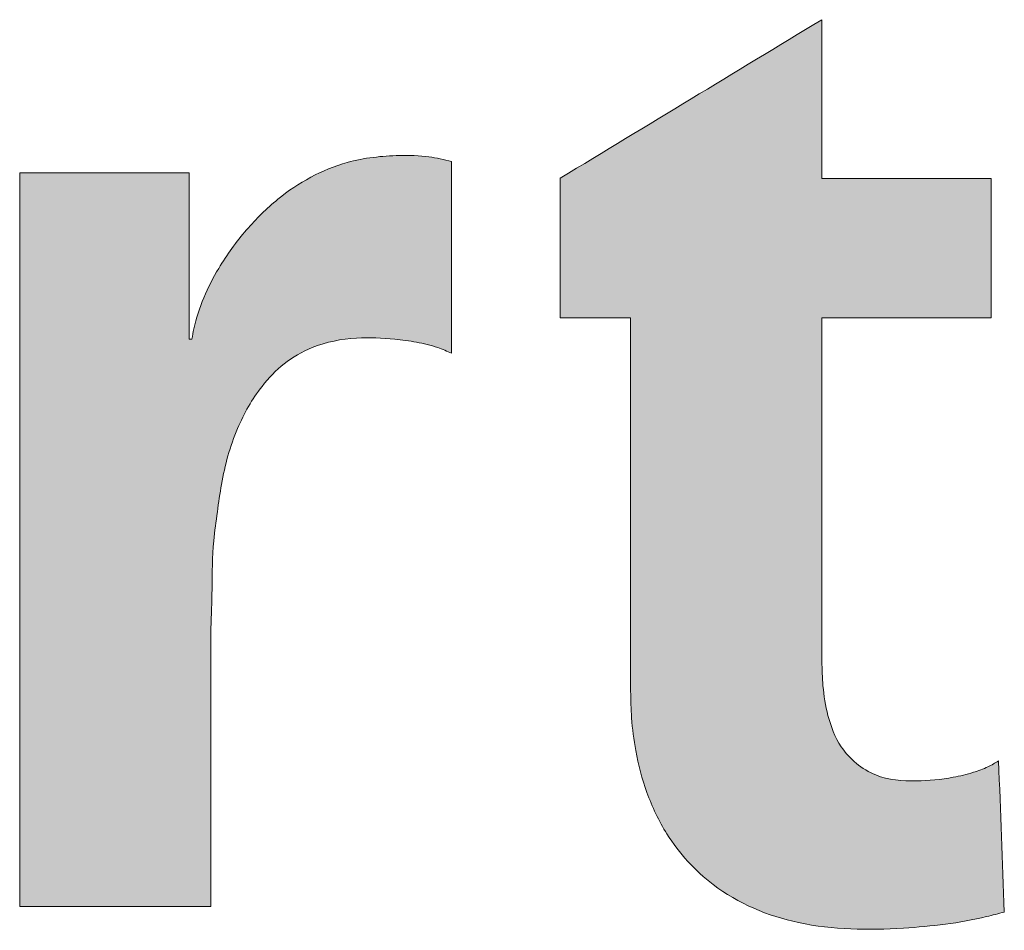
# Paper-space layout 'Hoja3' of a CAD drawing. Header units: millimetres. Extents: x 450 to 25135, y 150 to 17673.
# Tile 10 of 21: x 20425 to 20729, y 610 to 891. Entities that reach past the tile are written whole.
import ezdxf

# ---------------------------------------------------------------- set-up
doc = ezdxf.new("R2010")
doc.units = ezdxf.units.MM

# ---------------------------------------------------------------- blocks, each defined once
blk = doc.blocks.new('Bloque3')
at = {"linetype": 'Continuous', "ltscale": 35}
h = blk.add_hatch(color=7, dxfattribs=at)
edge = h.paths.add_edge_path(flags=0)
edge.add_line((1061.789384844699, 473.1353654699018), (1061.789384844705, 430.008468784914))
edge.add_line((1061.789384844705, 430.008468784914), (1083.550090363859, 430.008468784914))
edge.add_line((1083.550090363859, 430.008468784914), (1083.550090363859, 314.6929700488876))
edge.add_spline(control_points=[(1083.550090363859, 314.6929700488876), (1083.60635232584, 311.9276772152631), (1083.731228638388, 305.7899678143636), (1085.079817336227, 295.2271411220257), (1088.252246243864, 282.9839045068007), (1095.288367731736, 268.1811700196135), (1109.973912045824, 251.8934603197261), (1136.31686011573, 240.9127624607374), (1165.711620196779, 240.8119285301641), (1186.996447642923, 243.2187766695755), (1197.16002595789, 245.9597278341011), (1198.97358688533, 246.4488156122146)], knot_values=[1, 1, 1, 1, 1.0517859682, 1.1149416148, 1.1990389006, 1.2876412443, 1.4198409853, 1.6002565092, 1.8028997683, 1.9648299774, 2, 2, 2, 2], weights=[1, 1, 1, 1, 1, 1, 1, 1, 1, 1, 1, 1], degree=3, periodic=0)
edge.add_line((1198.97358688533, 246.4488156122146), (1197.2129428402, 293.1217382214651))
edge.add_spline(control_points=[(1197.2129428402, 293.1217382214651), (1196.130473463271, 292.4975253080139), (1193.660441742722, 291.0731656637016), (1188.946666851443, 289.3629170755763), (1181.580927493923, 287.5808227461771), (1171.454667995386, 286.5919161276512), (1158.485400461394, 287.5976919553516), (1148.27385877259, 296.0904765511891), (1144.283015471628, 306.7354513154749), (1142.821616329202, 315.7707538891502), (1142.681194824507, 321.4018018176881), (1142.617896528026, 323.9401291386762)], knot_values=[3, 3, 3, 3, 3.046638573, 3.1064221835, 3.1866053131, 3.3292551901, 3.4870892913, 3.658934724, 3.7896238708, 3.9051680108, 4, 4, 4, 4], weights=[1, 1, 1, 1, 1, 1, 1, 1, 1, 1, 1, 1], degree=3, periodic=0)
edge.add_line((1142.617896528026, 323.9401291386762), (1142.617896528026, 430.008468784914))
edge.add_line((1142.617896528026, 430.008468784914), (1194.948931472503, 430.008468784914))
edge.add_line((1194.948931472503, 430.008468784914), (1194.948931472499, 473.0591316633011))
edge.add_line((1194.948931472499, 473.0591316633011), (1142.617896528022, 473.0591316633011))
edge.add_line((1142.617896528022, 473.0591316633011), (1142.617896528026, 522.1001344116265))
edge.add_line((1142.617896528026, 522.1001344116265), (1061.789384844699, 473.1353654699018))
h = blk.add_hatch(color=7, dxfattribs=at)
edge = h.paths.add_edge_path(flags=0)
edge.add_line((894.8334194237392, 248.147673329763), (953.8927302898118, 248.147673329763))
edge.add_line((953.8927302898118, 248.147673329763), (953.8927302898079, 334.1462528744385))
edge.add_spline(control_points=[(953.8927302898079, 334.1462528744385), (954.0324952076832, 338.1627517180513), (954.3454107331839, 347.1551717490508), (954.3123060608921, 359.1883926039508), (955.8935892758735, 369.9341654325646), (957.4528431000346, 381.690361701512), (961.1225015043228, 395.203906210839), (968.2311433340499, 407.7311071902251), (976.2743036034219, 416.2466029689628), (986.1908155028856, 421.9251495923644), (998.1710900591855, 424.2299033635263), (1009.038628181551, 423.6277729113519), (1017.437394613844, 422.5904732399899), (1023.342562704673, 421.2013968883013), (1026.817544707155, 419.6865362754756), (1028.207472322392, 419.0806204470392)], knot_values=[0, 0, 0, 0, 0.0853450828, 0.1910765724, 0.2548287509, 0.3156026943, 0.4429814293, 0.5492431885, 0.6180032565, 0.6892624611, 0.7881560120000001, 0.8719983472, 0.9196240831, 0.9678511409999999, 1, 1, 1, 1], weights=[1, 1, 1, 1, 1, 1, 1, 1, 1, 1, 1, 1, 1, 1, 1, 1], degree=3, periodic=0)
edge.add_line((1028.207472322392, 419.0806204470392), (1028.207472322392, 478.3442527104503))
edge.add_spline(control_points=[(1028.207472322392, 478.3442527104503), (1025.902002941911, 478.8790520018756), (1020.631342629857, 480.1016860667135), (1009.755653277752, 480.3419976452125), (993.1166772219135, 478.5767853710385), (976.8138288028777, 469.4829254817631), (964.3621965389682, 457.1441048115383), (954.889356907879, 444.0348481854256), (949.5802613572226, 432.1768628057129), (948.2077197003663, 424.4855310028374), (948.0198407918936, 423.4327112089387)], knot_values=[2, 2, 2, 2, 2.0653618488, 2.1494273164, 2.2998360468, 2.5238180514, 2.6481689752, 2.7837910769, 2.9704044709, 3, 3, 3, 3], weights=[1, 1, 1, 1, 1, 1, 1, 1, 1, 1, 1], degree=3, periodic=0)
edge.add_line((948.0198407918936, 423.4327112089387), (948.0137289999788, 423.3984624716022))
edge.add_line((948.0137289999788, 423.3984624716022), (947.1644543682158, 423.3984624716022))
edge.add_line((947.1644543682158, 423.3984624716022), (947.164454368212, 474.8400660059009))
edge.add_line((947.164454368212, 474.8400660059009), (894.8334194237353, 474.8400660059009))
edge.add_line((894.8334194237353, 474.8400660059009), (894.8334194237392, 248.147673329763))
at = {"color": 8, "linetype": 'Continuous', "lineweight": 0, "ltscale": 35, "true_color": 0x808080}
for points in [[(1142.617896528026, 522.1001344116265), (1115.675059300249, 505.7785447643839), (1088.732222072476, 489.4569551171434), (1061.789384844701, 473.1353654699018)], [(1142.617896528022, 473.0591316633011), (1142.617896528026, 489.4061325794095), (1142.617896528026, 505.753133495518), (1142.617896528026, 522.1001344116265)], [(1028.207472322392, 419.0806204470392), (1028.207472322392, 438.8351645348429), (1028.207472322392, 458.5897086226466), (1028.207472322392, 478.3442527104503)], [(947.164454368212, 474.8400660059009), (929.7207760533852, 474.8400660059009), (912.2770977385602, 474.8400660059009), (894.8334194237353, 474.8400660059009)], [(894.8334194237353, 474.8400660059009), (894.8334194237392, 399.2759351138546), (894.8334194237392, 323.7118042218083), (894.8334194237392, 248.147673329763)], [(947.1644543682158, 423.3984624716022), (947.164454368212, 440.5456636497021), (947.164454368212, 457.692864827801), (947.164454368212, 474.8400660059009)], [(1061.789384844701, 473.1353654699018), (1061.789384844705, 458.7597332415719), (1061.789384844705, 444.3841010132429), (1061.789384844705, 430.008468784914)], [(1194.948931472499, 473.0591316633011), (1177.505253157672, 473.0591316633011), (1160.061574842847, 473.0591316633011), (1142.617896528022, 473.0591316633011)], [(1194.948931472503, 430.008468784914), (1194.948931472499, 444.358689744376), (1194.948931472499, 458.7089107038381), (1194.948931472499, 473.0591316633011)], [(1061.789384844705, 430.008468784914), (1069.04295335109, 430.008468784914), (1076.296521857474, 430.008468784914), (1083.550090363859, 430.008468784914)], [(1083.550090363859, 430.008468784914), (1083.550090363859, 391.5699692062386), (1083.550090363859, 353.1314696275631), (1083.550090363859, 314.6929700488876)], [(1142.617896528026, 323.9401291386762), (1142.617896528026, 359.2962423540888), (1142.617896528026, 394.6523555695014), (1142.617896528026, 430.008468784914)], [(1142.617896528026, 430.008468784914), (1160.061574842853, 430.008468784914), (1177.505253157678, 430.008468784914), (1194.948931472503, 430.008468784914)], [(948.0137289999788, 423.3984624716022), (947.7306374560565, 423.3984624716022), (947.4475459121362, 423.3984624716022), (947.1644543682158, 423.3984624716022)], [(948.0198407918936, 423.4327112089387), (948.0178035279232, 423.4212949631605), (948.015766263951, 423.4098787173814), (948.0137289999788, 423.3984624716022)], [(953.8927302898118, 248.147673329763), (953.8927302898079, 276.8138665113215), (953.8927302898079, 305.48005969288), (953.8927302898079, 334.1462528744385)], [(1198.97358688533, 246.4488156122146), (1198.386705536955, 262.0064564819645), (1197.799824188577, 277.5640973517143), (1197.2129428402, 293.1217382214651)], [(894.8334194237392, 248.147673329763), (914.5198563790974, 248.147673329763), (934.2062933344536, 248.147673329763), (953.8927302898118, 248.147673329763)]]:
    blk.add_open_spline(points, degree=3, dxfattribs=at)
for points, knots in [([(1028.207472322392, 478.3442527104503), (1025.902002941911, 478.8790520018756), (1020.631342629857, 480.1016860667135), (1009.755653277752, 480.3419976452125), (993.1166772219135, 478.5767853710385), (976.8138288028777, 469.4829254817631), (964.3621965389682, 457.1441048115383), (954.889356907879, 444.0348481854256), (949.5802613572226, 432.1768628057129), (948.2077197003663, 424.4855310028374), (948.0198407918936, 423.4327112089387)], [2, 2, 2, 2, 2.0653618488, 2.1494273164, 2.2998360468, 2.5238180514, 2.6481689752, 2.7837910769, 2.9704044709, 3, 3, 3, 3]), ([(953.8927302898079, 334.1462528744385), (954.0324952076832, 338.1627517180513), (954.3454107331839, 347.1551717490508), (954.3123060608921, 359.1883926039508), (955.8935892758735, 369.9341654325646), (957.4528431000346, 381.690361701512), (961.1225015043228, 395.203906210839), (968.2311433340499, 407.7311071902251), (976.2743036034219, 416.2466029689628), (986.1908155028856, 421.9251495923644), (998.1710900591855, 424.2299033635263), (1009.038628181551, 423.6277729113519), (1017.437394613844, 422.5904732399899), (1023.342562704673, 421.2013968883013), (1026.817544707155, 419.6865362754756), (1028.207472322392, 419.0806204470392)], [0, 0, 0, 0, 0.0853450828, 0.1910765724, 0.2548287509, 0.3156026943, 0.4429814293, 0.5492431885, 0.6180032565, 0.6892624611, 0.7881560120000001, 0.8719983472, 0.9196240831, 0.9678511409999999, 1, 1, 1, 1]), ([(1197.2129428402, 293.1217382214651), (1196.130473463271, 292.4975253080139), (1193.660441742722, 291.0731656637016), (1188.946666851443, 289.3629170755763), (1181.580927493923, 287.5808227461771), (1171.454667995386, 286.5919161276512), (1158.485400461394, 287.5976919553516), (1148.27385877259, 296.0904765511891), (1144.283015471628, 306.7354513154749), (1142.821616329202, 315.7707538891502), (1142.681194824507, 321.4018018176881), (1142.617896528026, 323.9401291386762)], [3, 3, 3, 3, 3.046638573, 3.1064221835, 3.1866053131, 3.3292551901, 3.4870892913, 3.658934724, 3.7896238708, 3.9051680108, 4, 4, 4, 4]), ([(1083.550090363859, 314.6929700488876), (1083.60635232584, 311.9276772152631), (1083.731228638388, 305.7899678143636), (1085.079817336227, 295.2271411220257), (1088.252246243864, 282.9839045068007), (1095.288367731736, 268.1811700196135), (1109.973912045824, 251.8934603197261), (1136.31686011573, 240.9127624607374), (1165.711620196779, 240.8119285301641), (1186.996447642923, 243.2187766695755), (1197.16002595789, 245.9597278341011), (1198.97358688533, 246.4488156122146)], [1, 1, 1, 1, 1.0517859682, 1.1149416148, 1.1990389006, 1.2876412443, 1.4198409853, 1.6002565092, 1.8028997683, 1.9648299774, 2, 2, 2, 2])]:
    blk.add_open_spline(points, degree=3, knots=knots, dxfattribs=at)

psp = doc.layouts.new('Hoja3')

# ---------------------------------------------------------------- block references
at = {"color": 7, "linetype": 'Continuous', "ltscale": 30}
psp.add_blockref('Bloque3', (19530.28875953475, 368.9389169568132), dxfattribs=at)

doc.saveas('drawing.dxf')
